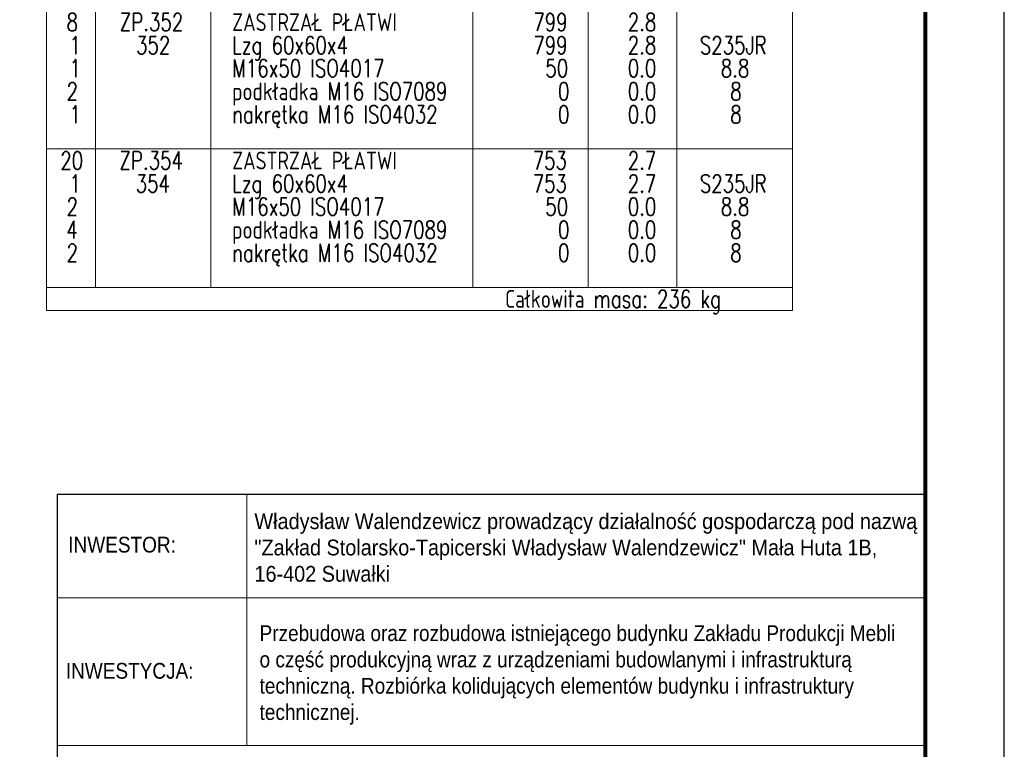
# Model space of a CAD drawing. Header units: millimetres. Extents: x -104 to 328, y 7403 to 7776.
# Tile 4 of 5: x 197 to 322, y 7497 to 7589. Entities that reach past the tile are written whole.
import ezdxf
from ezdxf.enums import TextEntityAlignment as Align

# ---------------------------------------------------------------- set-up
doc = ezdxf.new("R2010")
doc.units = ezdxf.units.MM
doc.header["$LTSCALE"] = 10
for name, color, linetype, lineweight in [('--- widok', 7, 'Continuous', 13), ('_RAMKA', 7, 'Continuous', 35), ('_Tabelka', 7, 'Continuous', 25), ('PS_DIM', 4, 'Continuous', 13)]:
    doc.layers.add(name, color=color, linetype=linetype, lineweight=lineweight)
doc.layers.add('_FORMATKA', color=8, linetype='Continuous', plot=False)
doc.styles.add('gil', font='txt', dxfattribs={"width": 0.9})
doc.styles.add('simplex', font='simplex.shx', dxfattribs={"width": 0.75})

# ---------------------------------------------------------------- blocks, each defined once
blk = doc.blocks.new('*U14')
at = {"layer": '_FORMATKA', "lineweight": -3}
blk.add_lwpolyline([(-420, 0), (0, 0), (0, 297), (-420, 297)], close=True, dxfattribs=at)
at = {"layer": '_RAMKA', "lineweight": -3, "const_width": 0.5}
blk.add_lwpolyline([(-390, 10), (-10, 10), (-10, 287), (-390, 287)], close=True, dxfattribs=at)
blk = doc.blocks.new('tabela_rys')
at = {"layer": '_Tabelka', "color": 251, "lineweight": 15}
for p, q in [((45.62, 123.55), (45.62, 91.73)), ((21.62, 110.45), (131.62, 110.45)), ((21.62, 91.73), (131.62, 91.73)), ((21.62, 91.73), (131.62, 91.73)), ((21.62, 91.73), (131.62, 91.73))]:
    blk.add_line(p, q, dxfattribs=at)
at = {"layer": '_Tabelka', "color": 251, "lineweight": 30}
blk.add_lwpolyline([(131.62, 123.55), (21.62, 123.55), (21.62, 7.77), (131.62, 7.77)], close=True, dxfattribs=at)
at = {"layer": '--- widok', "ltscale": 0.5, "insert": (47.25, 106.96, 0.43), "char_height": 2, "width": 80.3878, "attachment_point": 1, "style": 'gil'}
blk.add_mtext('{\\C0;Przebudowa oraz rozbudowa istniejącego budynku Zakładu Produkcji Mebli o część produkcyjną wraz z urządzeniami budowlanymi i infrastrukturą techniczną. Rozbiórka kolidujących elementów budynku i infrastruktury technicznej.}', dxfattribs=at)
at = {"layer": '_Tabelka', "color": 12, "style": 'gil', "width": 0.9}
for s, p in [('INWESTOR:', (29.83, 117.19)), ('INWESTYCJA:', (30.79, 101.19))]:
    blk.add_text(s, height=2, dxfattribs=at).set_placement(p, align=Align.MIDDLE)
at = {"layer": '_Tabelka', "color": 7, "insert": (46.6, 116.81), "char_height": 2, "attachment_point": 4, "style": 'gil'}
blk.add_mtext_dynamic_manual_height_columns('{\\fArial|b0|i0|c0|p34;\\C256;W\\fArial|b0|i0|c238|p34;ł\\fArial|b0|i0|c0|p34;ad\\fArial|b0|i0|c238|p34;ysł\\fArial|b0|i0|c0|p34;aw Wa\\fArial|b0|i0|c238|p34;le\\fArial|b0|i0|c0|p34;nd\\fArial|b0|i0|c238|p34;ze\\fArial|b0|i0|c0|p34;w\\fArial|b0|i0|c238|p34;i\\fArial|b0|i0|c0|p34;c\\fArial|b0|i0|c238|p34;z\\fArial|b0|i0|c0|p34;\\~\\fArial|b0|i0|c238|p34;pr\\fArial|b0|i0|c0|p34;owad\\fArial|b0|i0|c238|p34;zą\\fArial|b0|i0|c0|p34;c\\fArial|b0|i0|c238|p34;y\\fArial|b0|i0|c0|p34; d\\fArial|b0|i0|c238|p34;zi\\fArial|b0|i0|c0|p34;a\\fArial|b0|i0|c238|p34;ł\\fArial|b0|i0|c0|p34;a\\fArial|b0|i0|c238|p34;l\\fArial|b0|i0|c0|p34;no\\fArial|b0|i0|c238|p34;ść\\fArial|b0|i0|c0|p34; \\fArial|b0|i0|c238|p34;g\\fArial|b0|i0|c0|p34;o\\fArial|b0|i0|c238|p34;sp\\fArial|b0|i0|c0|p34;oda\\fArial|b0|i0|c238|p34;r\\fArial|b0|i0|c0|p34;c\\fArial|b0|i0|c238|p34;zą\\fArial|b0|i0|c0|p34; \\fArial|b0|i0|c238|p34;p\\fArial|b0|i0|c0|p34;od na\\fArial|b0|i0|c238|p34;z\\fArial|b0|i0|c0|p34;w\\fArial|b0|i0|c238|p34;ą\\fArial|b0|i0|c0|p34; \\fArial|b0|i0|c238|p34;"Z\\fArial|b0|i0|c0|p34;a\\fArial|b0|i0|c238|p34;kł\\fArial|b0|i0|c0|p34;ad \\fArial|b0|i0|c238|p34;St\\fArial|b0|i0|c0|p34;o\\fArial|b0|i0|c238|p34;l\\fArial|b0|i0|c0|p34;a\\fArial|b0|i0|c238|p34;rsk\\fArial|b0|i0|c0|p34;o-\\fArial|b0|i0|c238|p34;T\\fArial|b0|i0|c0|p34;a\\fArial|b0|i0|c238|p34;pi\\fArial|b0|i0|c0|p34;c\\fArial|b0|i0|c238|p34;erski\\fArial|b0|i0|c0|p34; W\\fArial|b0|i0|c238|p34;ł\\fArial|b0|i0|c0|p34;ad\\fArial|b0|i0|c238|p34;ysł\\fArial|b0|i0|c0|p34;aw Wa\\fArial|b0|i0|c238|p34;le\\fArial|b0|i0|c0|p34;nd\\fArial|b0|i0|c238|p34;ze\\fArial|b0|i0|c0|p34;w\\fArial|b0|i0|c238|p34;i\\fArial|b0|i0|c0|p34;c\\fArial|b0|i0|c238|p34;z"\\fArial|b0|i0|c0|p34; \\fArial|b0|i0|c238|p34;M\\fArial|b0|i0|c0|p34;a\\fArial|b0|i0|c238|p34;ł\\fArial|b0|i0|c0|p34;a \\fArial|b0|i0|c238|p34;Hut\\fArial|b0|i0|c0|p34;a \\fArial|b0|i0|c238|p34;1\\fArial|b0|i0|c0|p34;B\\fArial|b0|i0|c238|p34;, \\P16-402 Suwałki}', width=87.5522, gutter_width=12.5, heights=[51.49], dxfattribs=at)
at = {"layer": '_Tabelka', "color": 7, "style": 'gil', "width": 0.9}
for p in [(47.79, 34.83), (47.79, 30.29), (47.79, 26.06)]:
    blk.add_attdef('NAZWA_RYS:', text='', height=2.5, dxfattribs=at).set_placement(p, align=Align.MIDDLE_LEFT)
blk.add_attdef('FORMAT', text='', height=2.5, dxfattribs=at).set_placement((33.12, 15.91), align=Align.MIDDLE)
at = {"layer": '_Tabelka', "color": 7, "style": 'gil', "width": 0.9, "flags": 8}
for tag, p in [('DATA', (61.11, 15.91)), ('SKALA', (87.85, 15.91)), ('NR_RYSUNKU', (117.18, 15.91))]:
    blk.add_attdef(tag, text='', height=2.5, dxfattribs=at).set_placement(p, align=Align.MIDDLE)
blk = doc.blocks.new('*X98')
at = {"color": 7}
for p, q in [((294.65, 7628.64), (200.15, 7628.64)), ((200.15, 7628.64), (200.15, 7552.59)), ((294.65, 7552.59), (294.65, 7628.64)), ((200.15, 7552.59), (294.65, 7552.59))]:
    blk.add_line(p, q, dxfattribs=at)
at = {"color": 3}
for p, q in [((206.34, 7628.64), (206.34, 7555.52)), ((220.96, 7628.64), (220.96, 7555.52)), ((254.15, 7628.64), (254.15, 7555.52)), ((268.77, 7628.64), (268.77, 7555.52)), ((280.02, 7628.64), (280.02, 7555.52)), ((200.15, 7625.72), (294.65, 7625.72)), ((200.15, 7608.17), (294.65, 7608.17)), ((200.15, 7590.62), (294.65, 7590.62)), ((200.15, 7573.07), (294.65, 7573.07)), ((200.15, 7555.52), (294.65, 7555.52))]:
    blk.add_line(p, q, dxfattribs=at)
at = {"color": 1, "style": 'simplex', "width": 0.75}
for s, p in [('SZT.', (200.83, 7626.05)), ('POZ.', (211.04, 7626.05)), ('DŁUGOŚĆ', (254.99, 7626.05)), ('WAGA', (270.65, 7626.05)), ('STAL', (284.44, 7626.05)), ('NAZWA', (223.66, 7626.05)), ('Całkowita masa: 236 kg', (258.25, 7552.93))]:
    blk.add_text(s, height=2.25, dxfattribs=at).set_placement(p)
at = {"color": 3, "style": 'simplex', "width": 0.75}
for s, p in [('ZASTRZAŁ PŁATWI', (223.66, 7623.13)), ('40', (201.88, 7623.13)), ('ZP.353', (209.43, 7623.13)), ('788', (261.74, 7623.13)), ('2.8', (273.79, 7623.13)), ('16', (202.08, 7605.58)), ('ZP.351', (209.79, 7605.58)), ('ZASTRZAŁ PŁATWI', (223.66, 7605.58)), ('832', (261.74, 7605.58)), ('3.0', (273.79, 7605.58)), ('8', (202.68, 7588.03)), ('ZP.352', (209.43, 7588.03)), ('ZASTRZAŁ PŁATWI', (223.66, 7588.03)), ('799', (261.82, 7588.03)), ('2.8', (273.79, 7588.03)), ('20', (201.88, 7570.48)), ('ZP.354', (209.39, 7570.48)), ('ZASTRZAŁ PŁATWI', (223.66, 7570.48)), ('753', (261.74, 7570.48)), ('2.7', (273.79, 7570.48))]:
    blk.add_text(s, height=2.25, dxfattribs=at).set_placement(p)
at = {"color": 4, "style": 'simplex', "width": 0.75}
for s, p in [('1', (203.04, 7620.2)), ('353', (211.48, 7620.2)), ('Lzg 60x60x4', (223.66, 7620.2)), ('788', (261.74, 7620.2)), ('2.8', (273.79, 7620.2)), ('S235JR', (282.92, 7620.2)), ('2', (202.68, 7617.28)), ('M16x50 ISO4017', (223.66, 7617.28)), ('50', (263.34, 7617.28)), ('0.0', (273.79, 7617.28)), ('8.8', (285.57, 7617.28)), ('4', (202.64, 7614.35)), ('podkładka M16 ISO7089', (223.66, 7614.35)), ('0', (264.95, 7614.35)), ('0.0', (273.79, 7614.35)), ('8', (286.77, 7614.35)), ('2', (202.68, 7611.43)), ('nakrętka M16 ISO4032', (223.66, 7611.43)), ('0', (264.95, 7611.43)), ('0.0', (273.79, 7611.43)), ('8', (286.77, 7611.43)), ('1', (203.04, 7602.65)), ('351', (211.84, 7602.65)), ('Lzg 60x60x4', (223.66, 7602.65)), ('832', (261.74, 7602.65)), ('3.0', (273.79, 7602.65)), ('S235JR', (282.92, 7602.65)), ('1', (203.04, 7599.73)), ('M16x50 ISO4017', (223.66, 7599.73)), ('50', (263.34, 7599.73)), ('0.0', (273.79, 7599.73)), ('8.8', (285.57, 7599.73)), ('2', (202.68, 7596.8)), ('podkładka M16 ISO7089', (223.66, 7596.8)), ('0', (264.95, 7596.8)), ('0.0', (273.79, 7596.8)), ('8', (286.77, 7596.8)), ('1', (203.04, 7593.88)), ('nakrętka M16 ISO4032', (223.66, 7593.88)), ('0', (264.95, 7593.88)), ('0.0', (273.79, 7593.88)), ('8', (286.77, 7593.88)), ('1', (203.04, 7585.1)), ('352', (211.48, 7585.1)), ('Lzg 60x60x4', (223.66, 7585.1)), ('799', (261.82, 7585.1)), ('2.8', (273.79, 7585.1)), ('S235JR', (282.92, 7585.1)), ('1', (203.04, 7582.18)), ('M16x50 ISO4017', (223.66, 7582.18)), ('50', (263.34, 7582.18)), ('0.0', (273.79, 7582.18)), ('8.8', (285.57, 7582.18)), ('2', (202.68, 7579.25)), ('podkładka M16 ISO7089', (223.66, 7579.25)), ('0', (264.95, 7579.25)), ('0.0', (273.79, 7579.25)), ('8', (286.77, 7579.25)), ('1', (203.04, 7576.33)), ('nakrętka M16 ISO4032', (223.66, 7576.33)), ('0', (264.95, 7576.33)), ('0.0', (273.79, 7576.33)), ('8', (286.77, 7576.33)), ('1', (203.04, 7567.55)), ('354', (211.44, 7567.55)), ('Lzg 60x60x4', (223.66, 7567.55)), ('753', (261.74, 7567.55)), ('2.7', (273.79, 7567.55)), ('S235JR', (282.92, 7567.55)), ('2', (202.68, 7564.63)), ('M16x50 ISO4017', (223.66, 7564.63)), ('50', (263.34, 7564.63)), ('0.0', (273.79, 7564.63)), ('8.8', (285.57, 7564.63)), ('4', (202.64, 7561.7)), ('podkładka M16 ISO7089', (223.66, 7561.7)), ('0', (264.95, 7561.7)), ('0.0', (273.79, 7561.7)), ('8', (286.77, 7561.7)), ('2', (202.68, 7558.78)), ('nakrętka M16 ISO4032', (223.66, 7558.78)), ('0', (264.95, 7558.78)), ('0.0', (273.79, 7558.78)), ('8', (286.77, 7558.78))]:
    blk.add_text(s, height=2.25, dxfattribs=at).set_placement(p)

msp = doc.modelspace()

# ---------------------------------------------------------------- block references
at = {"layer": 'PS_DIM'}
msp.add_blockref('*U14', (321.5, 7403.48), dxfattribs=at)
at = {"layer": 'PS_DIM', "color": 2, "linetype": 'Continuous'}
msp.add_blockref('*X98', (0, 0), dxfattribs=at)
at = {"layer": 'PS_DIM', "color": 7}
msp.add_blockref('tabela_rys', (179.88, 7405.71), dxfattribs=at)

doc.saveas('drawing.dxf')
